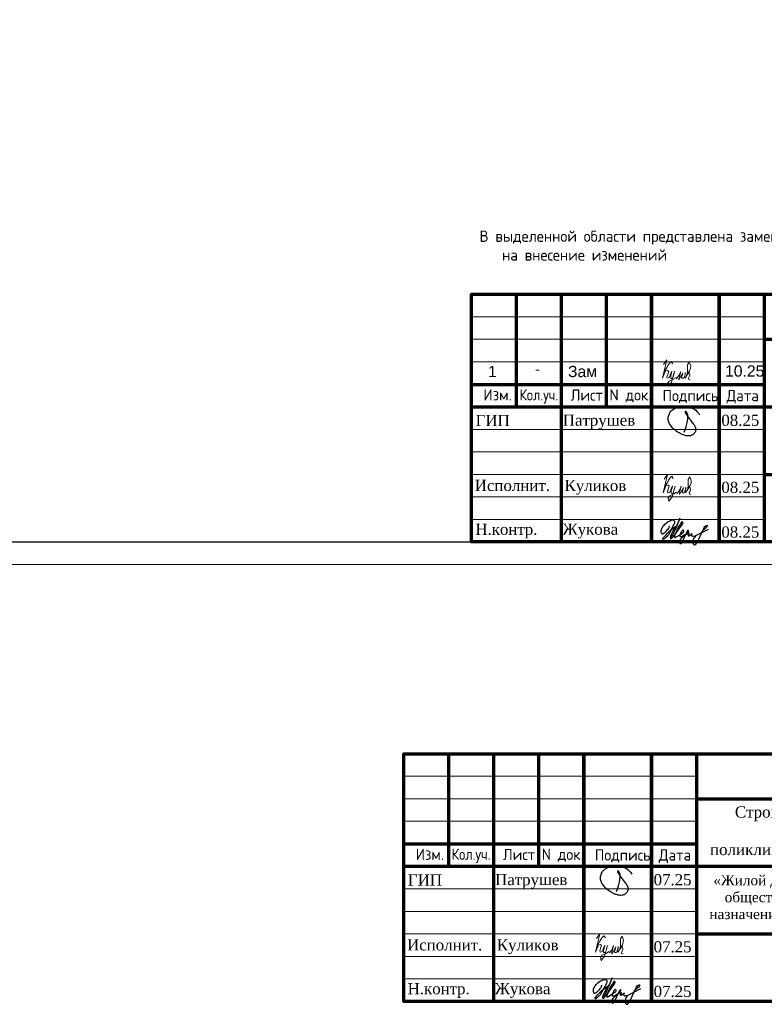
# Model space of a CAD drawing. Header units: millimetres. Extents: x 369815 to 1481759, y -423071 to -27917.
# Tile 96 of 256: x 402282 to 418819, y -149765 to -127901. Entities that reach past the tile are written whole.
import ezdxf

# ---------------------------------------------------------------- set-up
doc = ezdxf.new("R2010")
doc.units = ezdxf.units.MM
for name, color, linetype in [('PDF7_Text', 7, 'Continuous'), ('PDF8_Text', 7, 'Continuous'), ('ТОЛСТЫЕ_ОСНОВНЫЕ', 6, 'Continuous')]:
    doc.layers.add(name, color=color, linetype=linetype)
for name, color, linetype, lineweight in [('Выноски', 20, 'Continuous', 20), ('размер', 1, 'Continuous', 25), ('РАЗМЕРЫ', 1, 'Continuous', 9), ('Рамка', 7, 'Continuous', 70), ('Текст', 7, 'Continuous', 25), ('ТОНКИЕ', 7, 'Continuous', 9)]:
    doc.layers.add(name, color=color, linetype=linetype, lineweight=lineweight)
doc.styles.add('PDF Times New Roman', font='times.ttf')
doc.styles.get("Standard").update_dxf_attribs({"font": 'arial.ttf'})
doc.styles.add('ГОСТ', font='GOST_Common.ttf')

# ---------------------------------------------------------------- blocks, each defined once
blk = doc.blocks.new('*U133')
at = {"layer": 'ТОЛСТЫЕ_ОСНОВНЫЕ', "color": 6}
blk.add_lwpolyline([(20, 5), (589, 5), (589, 415), (20, 415)], close=True, dxfattribs=at)
at = {"layer": 'ТОНКИЕ'}
blk.add_lwpolyline([(0, 0), (594, 0), (594, 420), (0, 420)], close=True, dxfattribs=at)
blk = doc.blocks.new('11')
at = {"layer": 'Выноски'}
for p, q in [((47885, 66608), (47944, 66700)), ((47944, 66700), (47962, 66737)), ((47962, 66737), (47989, 66781)), ((47989, 66781), (48016, 66806)), ((48016, 66806), (48038, 66823)), ((48038, 66823), (48060, 66786)), ((48060, 66786), (48058, 66769))]:
    blk.add_line(p, q, dxfattribs=at)
blk.add_lwpolyline([(47863, 66761), (47937, 66865), (47843, 66458), (47885, 66564), (47905, 66616), (47954, 66628), (47979, 66606), (47957, 66539), (47937, 66487), (47947, 66458), (47991, 66470), (48051, 66611), (48041, 66569), (48023, 66505), (48023, 66448), (48065, 66448), (48090, 66529), (48110, 66608), (48043, 66369), (47972, 66275), (47954, 66344), (47991, 66389), (48078, 66431), (48142, 66470), (48154, 66441), (48204, 66512), (48246, 66606), (48209, 66455), (48204, 66418), (48295, 66574), (48265, 66463), (48265, 66455), (48312, 66453), (48342, 66529), (48347, 66584), (48337, 66465), (48349, 66453), (48401, 66569), (48443, 66616), (48461, 66678), (48466, 66727), (48436, 66811), (48399, 66754), (48399, 66618), (48389, 66549), (48374, 66507), (48416, 66564), (48441, 66576), (48451, 66524), (48433, 66482), (48419, 66453), (48424, 66428), (48458, 66421)], dxfattribs=at)
blk = doc.blocks.new('яяя')
at = {"lineweight": 30}
for points in [[(345424, 110432), (345425, 110410), (345424, 110397), (345417, 110379), (345406, 110350), (345390, 110319), (345357, 110275), (345310, 110221), (345265, 110176), (345198, 110110), (345161, 110077), (345133, 110066), (345116, 110066), (345102, 110075), (345090, 110091), (345082, 110115), (345074, 110146), (345066, 110182), (345064, 110206), (345067, 110234), (345077, 110278), (345095, 110320), (345114, 110361), (345134, 110395), (345159, 110428), (345195, 110469), (345228, 110506), (345284, 110560), (345331, 110595), (345379, 110625), (345435, 110648), (345486, 110670), (345532, 110686), (345573, 110696), (345605, 110698), (345621, 110695), (345635, 110687), (345648, 110671), (345656, 110649), (345659, 110625), (345659, 110583), (345656, 110553), (345647, 110523), (345635, 110489), (345387, 110033), (345349, 109985), (345311, 109948), (345247, 109889), (345209, 109858), (345192, 109844), (345180, 109837), (345157, 109833), (345150, 109835), (345140, 109842), (345135, 109856), (345138, 109881), (345148, 109892), (345183, 109930), (345267, 110024), (345343, 110105), (345455, 110213), (345617, 110343), (345775, 110456), (345811, 110526), (345838, 110607), (345890, 110740), (345902, 110771), (345698, 110295), (345672, 110226), (345626, 110132), (345572, 110032), (345518, 109953), (345481, 109918), (345497, 110001), (345567, 110147), (345655, 110301), (345760, 110442)], [(345481, 109918), (345476, 109896), (345475, 109874), (345485, 109861), (345506, 109866), (345539, 109891), (345632, 109983), (345968, 110450), (346022, 110527), (346029, 110560), (346027, 110579), (346026, 110590), (346010, 110605), (345993, 110609), (345975, 110601), (345962, 110584), (345954, 110562), (345857, 110421), (345783, 110292), (345741, 110183), (345701, 110079), (345665, 109985), (345660, 109952), (345666, 109929), (345669, 109915), (345682, 109910), (345702, 109914), (345735, 109941), (345846, 110007), (346065, 110160), (346075, 110193), (346070, 110217), (346066, 110236), (346052, 110241), (346030, 110241), (346007, 110228), (345978, 110203), (345960, 110164), (345892, 110010), (345895, 109986), (345904, 109966), (345925, 109964), (345969, 109968), (346045, 110000), (346218, 110114), (346261, 110154), (346280, 110184), (346282, 110210), (346278, 110225), (346263, 110229), (346241, 110222), (346220, 110198), (346162, 110049), (345989, 109904), (345932, 109849), (345906, 109805), (345891, 109739), (345890, 109690), (345899, 109652), (345924, 109647), (345956, 109655), (345980, 109674), (346058, 109838), (346158, 110046), (346261, 110098), (346314, 110120), (346292, 110079), (346269, 110036), (346261, 110008), (346267, 109998), (346293, 109998), (346363, 110039), (346445, 110095), (346421, 110068), (346414, 110040), (346407, 110011), (346416, 109990), (346466, 109972), (346509, 109977), (346574, 109984), (347172, 110293)], [(346586, 109971), (346543, 109917), (346509, 109873), (346489, 109825), (346475, 109767), (346472, 109710), (346478, 109675), (346485, 109641), (346501, 109621), (346517, 109602), (346542, 109589), (346568, 109592), (346605, 109620), (346680, 109731), (346736, 109842), (346865, 110115), (346962, 110290), (346969, 110318), (346979, 110360), (347013, 110403), (347056, 110434), (347091, 110450), (347109, 110450), (347121, 110434), (347115, 110405), (347072, 110355), (347012, 110307), (346924, 110222)]]:
    blk.add_lwpolyline(points, dxfattribs=at)
blk = doc.blocks.new('Патрушев')
at = {"color": 5, "lineweight": 25}
blk.add_lwpolyline([(58.5, -35.09), (59.7, -31.98), (60.22, -29.81), (60.47, -28.76), (60.76, -27.56), (61.06, -26.32), (61.37, -24.67), (61.64, -22.98), (61.77, -21.63), (61.83, -20.46), (61.74, -19.5), (61.5, -18.56), (61.27, -17.93), (60.96, -17.34), (60.63, -16.86), (60.45, -16.66), (60.39, -16.62), (60.25, -16.53), (60.03, -16.42), (59.74, -16.36), (59.56, -16.39), (59.41, -16.5), (59.32, -16.73), (59.32, -16.96), (59.41, -17.15), (61.8, -21.04), (63.12, -22.91), (63.7, -23.61), (64.53, -24.59), (65.48, -25.87), (66.43, -27.07), (66.87, -27.73), (67.42, -28.44), (67.68, -28.93), (68, -29.52), (68.38, -30.41), (68.65, -31), (68.82, -31.71), (68.89, -32.2), (68.93, -32.68), (68.9, -33.35), (68.81, -33.79), (68.57, -34.59), (68.27, -35.18), (67.92, -35.7), (67.56, -36.23), (66.92, -36.75), (66.44, -37.14), (65.93, -37.49), (65.34, -37.85), (64.79, -38.12), (64.12, -38.33), (63.56, -38.4), (62.54, -38.51), (61.58, -38.47), (60.89, -38.38), (60.1, -38.27), (59.25, -38.05), (58.41, -37.75), (57.66, -37.55), (56.61, -37.27), (55.88, -36.92), (54.92, -36.35), (53.85, -35.72), (53.05, -35.25), (52.17, -34.73), (51.27, -34.08), (50.13, -33.27), (49.09, -32.31), (47.96, -31.09), (47.07, -29.92), (46.05, -28.68), (45.23, -27.65), (44.74, -26.54), (44.28, -25.09), (44.05, -24.29), (43.98, -23.29), (43.94, -22.47), (43.99, -21.49), (44.18, -20.57), (44.46, -19.97), (44.74, -19.1), (45.02, -18.24), (45.49, -17.42), (45.85, -16.92), (46.39, -16.14), (46.99, -15.53), (47.83, -14.81), (48.65, -14.29), (49.43, -13.79), (50.53, -13.27), (51.57, -12.89), (52.65, -12.48), (54.17, -12.1), (55.44, -11.87), (56.95, -11.79), (58.35, -11.79), (59.63, -11.91), (61, -12.05), (62.71, -12.35), (64.46, -12.88), (66.16, -13.58), (67.55, -14.27), (68.88, -15.13), (70.02, -16.25), (71.14, -17.49), (71.67, -18.26), (72.28, -19.27)], dxfattribs=at)
blk = doc.blocks.new('штамп кж1.1')
at = {"layer": 'Рамка', "color": 7}
for p, q in [((405358, -83134), (405358, -80634)), ((407358, -83134), (407358, -80634)), ((410858, -81634), (422858, -81634)), ((404358, -82634), (410858, -82634)), ((404358, -83134), (422858, -83134)), ((410858, -84634), (422858, -84634))]:
    blk.add_line(p, q, dxfattribs=at)
at = {"layer": 'Рамка'}
for p, q in [((406358, -86134), (406358, -80634)), ((408358, -86134), (408358, -80634)), ((408358, -80634), (408358, -86134)), ((409858, -80634), (409858, -86134)), ((409858, -86134), (409858, -80634)), ((410858, -80634), (410858, -86134))]:
    blk.add_line(p, q, dxfattribs=at)
at = {"layer": 'Рамка', "color": 7, "lineweight": 15}
for p, q in [((404358, -81134), (410858, -81134)), ((404358, -81634), (410858, -81634)), ((404358, -82134), (410858, -82134)), ((404358, -83634), (410858, -83634)), ((404358, -84134), (410858, -84134)), ((404358, -84634), (410858, -84634)), ((404358, -85134), (410858, -85134)), ((404358, -85634), (410858, -85634))]:
    blk.add_line(p, q, dxfattribs=at)
at = {"layer": 'Рамка'}
blk.add_lwpolyline([(422858, -86134), (404358, -86134), (404358, -80634), (422858, -80634)], close=True, dxfattribs=at)
at = {"color": 5, "xscale": 24.5, "yscale": 24.5, "zscale": 24.5}
blk.add_blockref('Патрушев', (407651, -82836), dxfattribs=at)
at = {"color": 2, "lineweight": 60, "xscale": 0.5, "yscale": 0.5, "zscale": 0.5}
blk.add_blockref('яяя', (236038, -140993), dxfattribs=at)
at = {"layer": 'Выноски', "color": 0}
blk.add_blockref('11', (360773, -151499), dxfattribs=at)
at = {"layer": 'PDF7_Text', "char_height": 248, "attachment_point": 7, "style": 'PDF Times New Roman'}
for s, insert in [('08.25', (409908, -83561)), ('Патрушев', (406387, -83634)), ('08.25', (409908, -85050)), ('Жукова', (406381, -86056)), ('08.25', (409908, -86042))]:
    blk.add_mtext(s, dxfattribs=dict(at, insert=insert))
at = {"layer": 'PDF7_Text', "insert": (406426, -85084), "char_height": 247.95, "attachment_point": 7, "style": 'PDF Times New Roman'}
blk.add_mtext_dynamic_manual_height_columns('{\\C256;Куликов}', width=2000, gutter_width=1250, heights=[0], dxfattribs=at)
at = {"layer": 'PDF8_Text', "char_height": 248, "attachment_point": 7, "style": 'PDF Times New Roman'}
for s, insert in [('ГИП', (404451, -83561)), ('Исполнит.', (404432, -85007)), ('Н.контр.', (404445, -86056))]:
    blk.add_mtext(s, dxfattribs=dict(at, insert=insert))
at = {"layer": 'Текст', "color": 7, "style": 'ГОСТ'}
for s, p in [('Изм.', (404622, -82993)), ('Лист', (406561, -82996)), ('N док.', (407423, -82993)), ('Подпись', (408601, -83008)), ('Дата', (410023, -83008))]:
    blk.add_text(s, height=250, dxfattribs=at).set_placement(p)
at = {"layer": 'Текст', "color": 7, "style": 'ГОСТ', "width": 0.9}
blk.add_text('Кол.уч.', height=250, dxfattribs=at).set_placement((405423, -82992))
at = {"layer": 'Текст', "color": 7, "insert": (410844, -83331), "char_height": 225, "attachment_point": 1, "style": 'ГОСТ'}
blk.add_mtext_dynamic_manual_height_columns('\\pi389.01406;{\\fTimes New Roman|b0|i0|c204|p18;\\C256;«Жилой дом со встроенными помещениями \\P\\pi641.91601;общественно-делового и коммерческого \\P\\pi302.06381;назначения на первом этаже здания», поз. 3.1\\P}', width=7000, gutter_width=12.5, heights=[1500], dxfattribs=at)

msp = doc.modelspace()

# ---------------------------------------------------------------- linework, layer by layer
at = {"layer": 'Рамка', "color": 7}
for p, q in [((411811.4, -146700.7), (411811.4, -144200.7)), ((413811.4, -146700.7), (413811.4, -144200.7)), ((417311.4, -145200.7), (429311.4, -145200.7)), ((410811.4, -146200.7), (417311.4, -146200.7)), ((410811.4, -146700.7), (429311.4, -146700.7)), ((417311.4, -148200.7), (429311.4, -148200.7))]:
    msp.add_line(p, q, dxfattribs=at)
at = {"layer": 'Рамка'}
for p, q in [((412811.4, -149700.7), (412811.4, -144200.7)), ((414811.4, -149700.7), (414811.4, -144200.7)), ((414811.4, -144200.7), (414811.4, -149700.7)), ((416311.4, -144200.7), (416311.4, -149700.7)), ((416311.4, -149700.7), (416311.4, -144200.7)), ((417311.4, -144200.7), (417311.4, -149700.7))]:
    msp.add_line(p, q, dxfattribs=at)
at = {"layer": 'Рамка', "color": 7, "lineweight": 15}
for p, q in [((410811.4, -144700.7), (417311.4, -144700.7)), ((410811.4, -145200.7), (417311.4, -145200.7)), ((410811.4, -145700.7), (417311.4, -145700.7)), ((410811.4, -147200.7), (417311.4, -147200.7)), ((410811.4, -147700.7), (417311.4, -147700.7)), ((410811.4, -148200.7), (417311.4, -148200.7)), ((410811.4, -148700.7), (417311.4, -148700.7)), ((410811.4, -149200.7), (417311.4, -149200.7))]:
    msp.add_line(p, q, dxfattribs=at)
at = {"layer": 'Рамка'}
msp.add_lwpolyline([(429311.4, -149700.7), (410811.4, -149700.7), (410811.4, -144200.7), (429311.4, -144200.7)], close=True, dxfattribs=at)

# ---------------------------------------------------------------- block references
at = {"xscale": 100, "yscale": 100, "zscale": 100}
msp.add_blockref('*U133', (371915.4, -139998.9), dxfattribs=at)
at = {"color": 5, "xscale": 24.5, "yscale": 24.5, "zscale": 24.5}
msp.add_blockref('Патрушев', (414104, -146402.8), dxfattribs=at)
at = {"color": 2, "lineweight": 60, "xscale": 0.5, "yscale": 0.5, "zscale": 0.5}
msp.add_blockref('яяя', (242490.7, -204559.2), dxfattribs=at)
at = {"layer": 'Выноски', "color": 0}
for p in [(368717.7, -202316.9, -3100), (367225.8, -215065.5)]:
    msp.add_blockref('11', p, dxfattribs=at)
at = {"layer": 'размер'}
msp.add_blockref('штамп кж1.1', (7957.1, -53364.6), dxfattribs=at)

# ---------------------------------------------------------------- texts
at = {"layer": 'PDF7_Text', "char_height": 247.95, "attachment_point": 7, "style": 'PDF Times New Roman'}
for s, insert in [('Патрушев', (412840.2, -147200.7)), ('07.25', (416361.1, -147127.9)), ('07.25', (416361.1, -148616.1)), ('Жукова', (412834.1, -149622.1)), ('07.25', (416361.1, -149608.2))]:
    msp.add_mtext(s, dxfattribs=dict(at, insert=insert))
at = {"layer": 'PDF7_Text', "insert": (412879.1, -148651), "char_height": 247.953, "attachment_point": 7, "style": 'PDF Times New Roman'}
msp.add_mtext_dynamic_manual_height_columns('{\\C256;Куликов}', width=2000, gutter_width=1250, heights=[0], dxfattribs=at)
at = {"layer": 'PDF8_Text', "char_height": 247.95, "attachment_point": 7, "style": 'PDF Times New Roman'}
for s, insert in [('ГИП', (410904.4, -147127.9)), ('Исполнит.', (410884.8, -148573.5)), ('Н.контр.', (410898.3, -149622.1))]:
    msp.add_mtext(s, dxfattribs=dict(at, insert=insert))
at = {"layer": 'Выноски'}
note = msp.add_mtext_static_columns([''] * 2, width=18679.731, gutter_width=20.2, height=0, dxfattribs=dict(at, insert=(393294.8, -99507.3), char_height=250, attachment_point=1, style='ГОСТ'))
for column, words in zip([note] + note.columns.linked_columns, ['\\pi1500;{\\H2x;Общие указания:}\\P1.^IРабочая документация разработана в соответствии с заданием на проектирование, требованиями {\\H3x; }действующих технических регламентов, стандартов, сводов правил и других документов, содержащих установленные {\\H1.16667x; }требования.{\\H1.77778x; }\\P2.^IРабочая документация выполнена в соответствии со следующими нормативными и техническими {\\H1.57407x; }документами:{\\H1.64198x; }\\P-^IСП 20.13330.2016 "Нагрузки и воздействия";{\\H1.61934x; }\\P-^IСП 63.13330.2018 "Бетонные и железобетонные конструкции. Основные положения";{\\H1.62689x; }\\P-^IСП 70.13330.2012 "Несущие и ограждающие конструкции".{\\H1.62437x; }\\P4.^IЗа относительную отметку 0,000 принята отметка чистого пола первого этажа, соответствующая {\\H1.62521x; }абсолютной отметке 648,00 в Балтийской системе высот.{\\H1.62493x; }\\P{\\fISOCPEUR|b0|i0|c204|p34;5.^IПеречень видов работ, для которых необходимо составлять акты освидетельствования скрытых \\H1.62502x; \\H0.61538x;работ:\\H1.62499x; \\H0.61539x;\\P-^Iсоответствие арматуры (длина, диаметры, распределение по площади элементов, количество и т.д.), \\H1.725x; \\H0.57971x;закладных деталей рабочим чертежам;\\H1.67917x; \\H0.59553x;\\P-^Iустройство и армирование монолитных стен;\\H1.60694x; \\H0.6223x;\\P-^Iосвидетельствование опалубки перед бетонированием;\\H1.63102x; \\H0.61311x;\\P-^Iотбор контрольных проб бетона;\\H1.62299x; \\H0.61615x;\\P-^Iсоответствие законченных железобетонных конструкций проекту с отображением качества работ;\\H1.62567x; \\H0.61513x;\\P-^Iустройство монолитных конструкций, выполняемых в зимнее время;\\H1.62478x; \\H0.61547x;\\P\\fISOCPEUR|b0|i0|c0|p34;6.^I\\fISOCPEUR|b0|i0|c204|p34;Запрещается выполнение последующих работ при отсутствии актов освидетельствования \\H1.62507x; \\H0.61536x;предшествующих скрытых работ во всех случаях.\\H1.62498x; \\H0.61539x;\\P\\fISOCPEUR|b0|i0|c0|p34;7.^I\\fISOCPEUR|b0|i0|c204|p34;Арматура класса А240 и А500С по ГОСТ 34028-2016, материал монолитных конструкций - бетон \\H1.62501x; \\H0.61538x;тяжелый класса В25 по ГОСТ 26633-2015.\\H1.625x; \\H0.61539x;\\P\\fISOCPEUR|b0|i0|c0|p34;8.^I\\fISOCPEUR|b0|i0|c204|p34;Работы по бетонированию монолитных конструкций вести в соответствии со СП 70.13330.2012 \\H1.625x; \\H0.61538x;"Несущие и ограждающие конструкции".\\H1.625x; \\H0.61538x;\\P\\fISOCPEUR|b0|i0|c0|p34;9.^I\\fISOCPEUR|b0|i0|c204|p34;Все строительно-монтажные работы необходимо выполнять в соответствии со СНиП 12-03-2001 \\H1.625x; \\H0.61538x;"Безопасность труда в строительстве. Часть 1. Общие требования.", Безопасность труда в строительстве. Часть \\H1.625x; \\H0.61538x;2. Строительное производство". Строительство здания должно производиться в соответствии с проектом \\H1.625x; \\H0.61538x;производства работ (ППР).\\H1.725x; \\H0.57971x;\\P\\fISOCPEUR|b0|i0|c0|p34;10.^I\\fISOCPEUR|b0|i0|c204|p34;При отсутствии ППР производство строительно-монтажных работ запрещается.\\H1.67917x; \\H0.59553x;\\P\\fISOCPEUR|b0|i0|c0|p34;11.^I\\fISOCPEUR|b0|i0|c204|p34;Бетон следует укладывать в бетонные конструкции горизонтальными слоями одинаковой толщины без \\H1.60694x; \\H0.6223x;разрывов, с последовательным направлением укладки в одну сторону во всех слоях.\\H1.63102x; \\H0.61311x;\\P\\fISOCPEUR|b0|i0|c0|p34;12.^I\\fISOCPEUR|b0|i0|c204|p34;В начальный период твердения бетон необходимо защищать от попадания атмосферных осадков или \\H1.62299x; \\H0.61615x;потерь влаги.\\H1.62567x; \\H0.61513x;\\P\\fISOCPEUR|b0|i0|c0|p34;13.^I\\fISOCPEUR|b0|i0|c204|p34;Уход за свежеуложенным бетоном начинать сразу после укладки бетонной смеси и осуществлять до \\H1.62478x; \\H0.61547x;достижения прочности бетона не менее 70% от проектной.\\H1.62507x; \\H0.61536x;\\P\\fISOCPEUR|b0|i0|c0|p34;14.^I\\fISOCPEUR|b0|i0|c204|p34;Проект рассчитан на производство работ в период положительных температур. В случае выполнения \\H1.62498x; \\H0.61539x;работ при отрицательных температурах необходимо выполнять требования СНиП часть 3 по производству работ \\H1.62501x; \\H0.61538x;и ППР.\\H1.625x; \\H0.61539x;\\P\\fISOCPEUR|b0|i0|c0|p34;15.^I\\fISOCPEUR|b0|i0|c204|p34;При минимальной температуре воздуха до минус 15°С допускается:\\H1.625x; \\H0.61538x;\\P-^Iвыдерживание бетона в конструкции методом термоса, при предварительном разогреве бетонной \\H1.625x; \\H0.61538x;смеси, \\H1.625x; \\H0.61538x;\\P-^Iфорсированный электроразогрев бетона в конструкции с повторным уплотнением.\\H1.625x; \\H0.61538x;\\PПри минимальной температуре воздуха до минус 25°С допускается:\\H1.625x; \\H0.61538x;\\P-^Iобогрев бетона в греющей опалубке с помощью низкотемпературных электронагревателей,\\H1.625x; \\H0.61538x;\\P-^Iэлектродный сквозной прогреб бетона,\\H1.625x; \\H0.61538x;\\P-^Iэлектрообогрев с помощью греющего провода.\\H1.625x; \\H0.61538x;\\P}16.^IЗаполнителем для бетона служит щебень твердых пород, наибольшая фракция щебня не должна превышать {\\H1.625x; }40мм.{\\H1.625x; }\\P17.^IВ процессе бетонирования обеспечить соблюдение защитных слоев и мест положения рабочей арматуры {\\H1.625x; }согласно проекту. Величина защитного слоя продольной рабочей арматуры у боковых граней стен монолитных {\\H1.625x; }участков должны быть не менее 20мм и не менее диаметра продольной рабочей арматуры конструкции, величина {\\H1.625x; }защитного слоя поперечной арматуры - не менее 10мм. {\\H1.625x; }\\P\\pi0;             18.Крестовые соединения стержней продольной и поперечной арматуры, соединение стержней продольной {\\H1.625x; }арматуры по длине выполнить вязкой отожженой проволокой диаметром 2,0-3,0мм.{\\H1.625x; }\\P\\pi1500;{\\H1.625x; }', '']):
    column.text = words
at = {"layer": 'Выноски', "color": 240, "true_color": 0xed1f24, "insert": (412493.7, -132583.8), "char_height": 250, "width": 18219.66, "attachment_point": 1, "style": 'ГОСТ'}
msp.add_mtext('\\pi-500,l500;В выделенной области представлена замененная ( актуальная) версия. Содержание изменения см. в листе разрешения на внесение изменений{\\H1.025x; }', dxfattribs=at)
at = {"layer": 'РАЗМЕРЫ', "color": 7, "char_height": 250, "width": 725.009, "attachment_point": 1}
for s, insert in [('1', (412682.8, -135588.3, -3100)), ('-', (413723.4, -135529.9, -3100)), ('Зам', (414459.2, -135588.3, -3100)), ('10.25', (417946.3, -135577.6, -3100))]:
    msp.add_mtext(s, dxfattribs=dict(at, insert=insert))
at = {"layer": 'Текст', "color": 7, "style": 'ГОСТ'}
for s, p in [('Изм.', (411074.8, -146559.6)), ('Лист', (413013.6, -146562.2)), ('N док.', (413876, -146559.4)), ('Подпись', (415054.5, -146574.1)), ('Дата', (416476.5, -146574.1))]:
    msp.add_text(s, height=250, dxfattribs=at).set_placement(p)
at = {"layer": 'Текст', "color": 7, "style": 'ГОСТ', "width": 0.9}
msp.add_text('Кол.уч.', height=250, dxfattribs=at).set_placement((411876, -146558.1))
at = {"layer": 'Текст', "color": 7, "attachment_point": 1, "style": 'ГОСТ'}
for s, width, heights, insert, char_height in [('\\pi594.35517;{\\fTimes New Roman|b0|i0|c204|p18;\\C256;Строительство жилого комплекса со  встроенными помещениями \\P\\pi1441.86779;общественного-делового, коммерческого назначения и \\P\\pi41.3631;поликлиническим учреждением по адресу: г. Чита, ул. 1-я Коллективная}', 11543.072, [0], (385358.2, -144599.1), 250), ('\\pi594.35517;{\\fTimes New Roman|b0|i0|c204|p18;\\C256;Строительство жилого комплекса со  встроенными помещениями \\P\\pi1441.86779;общественного-делового, коммерческого назначения и \\P\\pi41.3631;поликлиническим учреждением по адресу: г. Чита, ул. 1-я Коллективная}', 11543.072, [0], (417570.6, -145367.8), 250), ('\\pi389.01406;{\\fTimes New Roman|b0|i0|c204|p18;\\C256;«Жилой дом со встроенными помещениями \\P\\pi641.91601;общественно-делового и коммерческого \\P\\pi302.06381;назначения на первом этаже здания», поз. 3.1\\P}', 7000, [1500], (385084.7, -146128.6), 225), ('\\pi389.01406;{\\fTimes New Roman|b0|i0|c204|p18;\\C256;«Жилой дом со встроенными помещениями \\P\\pi641.91601;общественно-делового и коммерческого \\P\\pi302.06381;назначения на первом этаже здания», поз. 3.1\\P}', 7000, [1500], (417297, -146897.3), 225)]:
    msp.add_mtext_dynamic_manual_height_columns(s, width=width, gutter_width=12.5, heights=heights, dxfattribs=dict(at, insert=insert, char_height=char_height))

doc.saveas('drawing.dxf')
